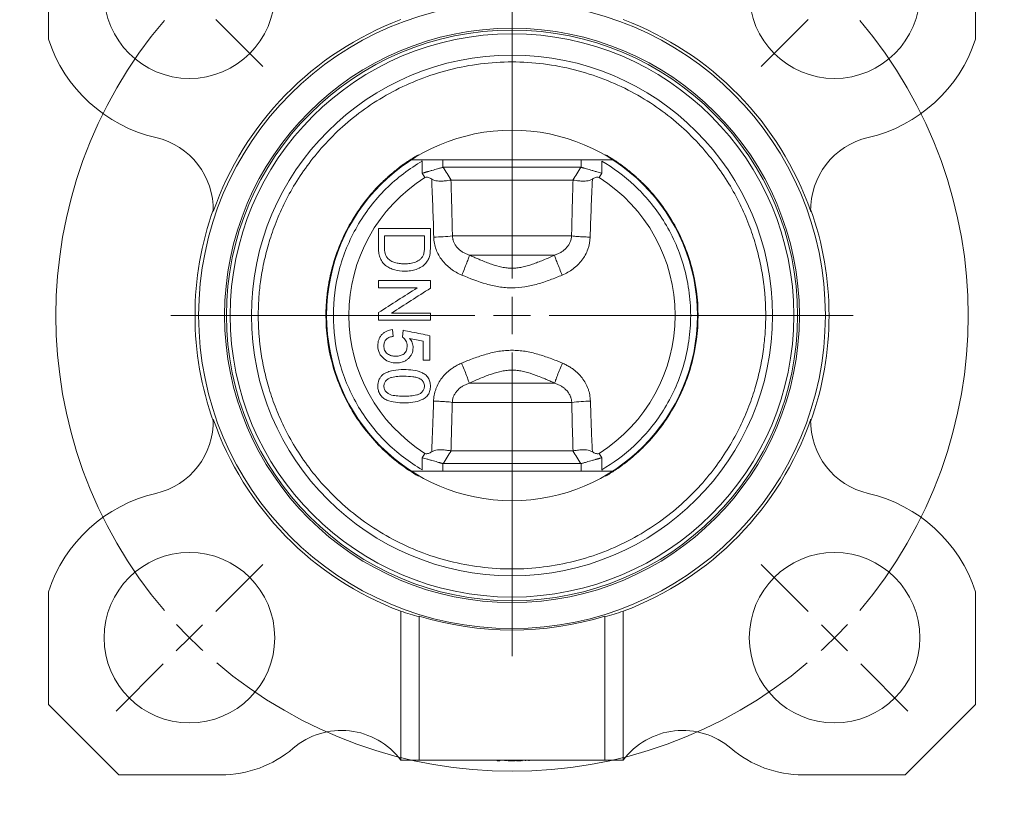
# Model space of a CAD drawing. Header units: millimetres. Extents: x 99 to 905, y -37 to 828.
# Tile 8 of 29: x 199 to 331, y 359 to 466. Entities that reach past the tile are written whole.
import ezdxf

# ---------------------------------------------------------------- set-up
doc = ezdxf.new("R2010")
doc.units = ezdxf.units.MM

# ---------------------------------------------------------------- blocks, each defined once
blk = doc.blocks.new('SW_CENTERMARKSYMBOL_3')
at = {"color": 0, "linetype": 'Continuous', "lineweight": 0}
for p, q in [((-3.54, 3.54), (-9.9, 9.9)), ((90.51, 3.54), (96.87, 9.9)), ((0, 0), (-1.77, 1.77)), ((43.49, -38.49), (43.49, 2.5)), ((86.97, 0), (88.74, 1.77)), ((0, 0), (1.77, -1.77)), ((86.97, 0), (85.21, -1.77)), ((3.54, -3.54), (9.9, -9.9)), ((83.44, -3.54), (77.07, -9.9)), ((43.49, -43.49), (43.49, -40.99)), ((38.49, -43.49), (-2.5, -43.49)), ((43.49, -43.49), (40.99, -43.49)), ((43.49, -43.49), (43.49, -45.99)), ((43.49, -43.49), (45.99, -43.49)), ((48.49, -43.49), (89.47, -43.49)), ((43.49, -48.49), (43.49, -89.47)), ((3.54, -83.44), (9.9, -77.07)), ((83.44, -83.44), (77.07, -77.07)), ((0, -86.97), (1.77, -85.21)), ((86.97, -86.97), (85.21, -85.21)), ((0, -86.97), (-1.77, -88.74)), ((86.97, -86.97), (88.74, -88.74)), ((-3.54, -90.51), (-9.9, -96.87)), ((90.51, -90.51), (96.87, -96.87))]:
    blk.add_line(p, q, dxfattribs=at)
for start, end in [(49.6582, 130.3418), (132.6709, 135), (45, 47.3291), (42.6709, 45), (135, 137.3291), (139.6582, 220.3418), (319.6582, 40.3418), (222.6709, 225), (315, 317.3291), (225, 227.3291), (312.6709, 315), (229.6582, 310.3418)]:
    blk.add_arc((43.49, -43.49), 61.5, start, end, dxfattribs=at)

msp = doc.modelspace()

# ---------------------------------------------------------------- linework, layer by layer
at = {"color": 7, "linetype": 'Continuous', "lineweight": 15}
for p, q in [((202.53, 478.21), (202.53, 462.99)), ((327.53, 478.21), (327.53, 462.99)), ((278.59, 446.71), (251.46, 446.71)), ((252.93, 446.54), (252.93, 444.9)), ((277.13, 444.9), (277.13, 446.54)), ((253.29, 444.32), (252.93, 444.9)), ((274.29, 445.71), (255.77, 445.71)), ((276.76, 444.32), (277.13, 444.9)), ((256.82, 443.98), (256.79, 443.97)), ((273.24, 443.98), (256.82, 443.98)), ((273.26, 443.97), (273.24, 443.98)), ((273.06, 436.44), (257, 436.44)), ((259.29, 433.84), (270.76, 433.84)), ((247.03, 425.05), (247.03, 425.71)), ((254.03, 425.05), (254.03, 425.71)), ((249, 422.89), (248.91, 423.79)), ((250.35, 423.7), (250.26, 422.8)), ((253.04, 419.66), (253.94, 419.66)), ((270.78, 416.57), (259.27, 416.57)), ((256.98, 413.98), (273.08, 413.98)), ((252.93, 406.51), (253.29, 407.1)), ((252.93, 406.51), (252.93, 404.88)), ((256.79, 407.44), (256.82, 407.44)), ((256.82, 407.44), (273.24, 407.44)), ((273.24, 407.44), (273.26, 407.44)), ((277.13, 406.51), (276.76, 407.1)), ((277.13, 404.88), (277.13, 406.51)), ((255.77, 405.71), (274.29, 405.71)), ((251.46, 404.71), (278.59, 404.71)), ((202.53, 388.43), (202.53, 373.21)), ((327.53, 373.21), (327.53, 388.43)), ((250.03, 365.71), (250.03, 385.79)), ((252.53, 365.71), (252.53, 385.12)), ((277.53, 365.71), (277.53, 385.12)), ((280.03, 365.71), (280.03, 385.79)), ((202.53, 373.21), (212.03, 363.71)), ((318.03, 363.71), (327.53, 373.21)), ((250.03, 365.71), (252.53, 365.71)), ((252.53, 365.71), (277.53, 365.71)), ((263.02, 365.61), (263.02, 365.71)), ((263.02, 365.61), (263.11, 365.61)), ((263.11, 365.61), (263.11, 365.71)), ((263.11, 365.61), (263.38, 365.61)), ((263.38, 365.61), (263.38, 365.71)), ((263.38, 365.61), (263.38, 365.71)), ((263.38, 365.61), (263.38, 365.61)), ((264.06, 365.61), (264.06, 365.71)), ((264.18, 365.61), (264.18, 365.71)), ((264.31, 365.61), (264.31, 365.71)), ((264.52, 365.61), (264.52, 365.71)), ((264.52, 365.61), (264.65, 365.61)), ((264.65, 365.61), (264.65, 365.71)), ((264.67, 365.61), (264.67, 365.71)), ((264.67, 365.61), (264.83, 365.61)), ((264.83, 365.61), (264.83, 365.71)), ((264.83, 365.61), (265.44, 365.61)), ((265.44, 365.61), (265.44, 365.71)), ((265.44, 365.61), (265.44, 365.71)), ((265.44, 365.61), (265.44, 365.61)), ((265.5, 365.61), (265.5, 365.71)), ((265.65, 365.61), (265.65, 365.71)), ((265.65, 365.61), (266.23, 365.61)), ((266.23, 365.61), (266.23, 365.71)), ((266.23, 365.61), (266.23, 365.71)), ((266.23, 365.61), (266.23, 365.61)), ((266.35, 365.61), (266.35, 365.71)), ((266.35, 365.61), (266.4, 365.61)), ((266.4, 365.61), (266.4, 365.71)), ((266.85, 365.61), (266.85, 365.71)), ((267.29, 365.61), (267.29, 365.71)), ((267.36, 365.61), (267.36, 365.71)), ((277.53, 365.71), (280.03, 365.71)), ((212.03, 363.71), (225.78, 363.71)), ((304.28, 363.71), (318.03, 363.71))]:
    msp.add_line(p, q, dxfattribs=at)
at = {"color": 8, "linetype": 'Continuous', "lineweight": 15}
for p, q in [((252.83, 446.71), (252.93, 446.54)), ((255.72, 445.7), (255.72, 446.71)), ((274.34, 446.71), (274.34, 445.7)), ((255.72, 404.71), (255.72, 405.71)), ((274.34, 405.71), (274.34, 404.71)), ((277.23, 404.71), (277.13, 404.88))]:
    msp.add_line(p, q, dxfattribs=at)
at = {"color": 7, "linetype": 'Continuous', "lineweight": 15}
for centre, radius in [((221.54, 469.19), 11.5), ((308.52, 469.19), 11.5), ((265.03, 425.71), 42.25), ((265.03, 425.71), 38.75), ((265.03, 425.71), 38.5), ((265.03, 425.71), 25), ((221.54, 382.22), 11.5), ((308.52, 382.22), 11.5)]:
    msp.add_circle(centre, radius, dxfattribs=at)
for centre, radius, start, end in [((265.03, 425.71), 42.64, 110.5969, 160.8059), ((265.03, 425.71), 42.64, 19.1941, 69.4031), ((265.03, 425.71), 38, 0, 180), ((221.54, 469.19), 20, 198.0758, 256.9412), ((308.52, 469.19), 20, 283.0588, 341.9242), ((265.03, 425.71), 35.13, 0, 180), ((214.76, 439.97), 10, 358.5986, 76.9412), ((315.29, 439.97), 10, 103.0588, 181.4014), ((265.03, 425.71), 22, 122.2386, 237.7614), ((265.03, 425.71), 22, 302.2386, 57.7614), ((265.03, 425.71), 42.74, 160.3968, 199.6032), ((265.03, 425.71), 42.74, 340.3968, 19.6032), ((253.9, 464.64), 28.37, 271.1705, 276.2597), ((265.03, 425.71), 38, 180, 360), ((265.03, 425.71), 35.13, 180, 0), ((276.16, 388.35), 25.81, 91.2426, 96.8554), ((214.76, 411.44), 10, 283.0588, 1.4014), ((265.03, 425.71), 42.64, 199.1941, 249.4031), ((265.03, 425.71), 42.64, 290.5969, 340.8059), ((315.29, 411.44), 10, 178.5986, 256.9412), ((221.54, 382.22), 20, 103.0588, 161.9242), ((308.52, 382.22), 20, 18.0758, 76.9412), ((265.03, 425.71), 42.46, 252.8807, 287.1193), ((242.03, 359.71), 10, 36.8699, 130.5358), ((288.03, 359.71), 10, 49.4642, 143.1301), ((225.78, 378.71), 15, 270, 310.5358), ((304.28, 378.71), 15, 229.4642, 270)]:
    msp.add_arc(centre, radius, start, end, dxfattribs=at)
for centre, start_param, end_param in [((263.34, 425.71), 4.390826, 4.452811), ((266.72, 425.71), 4.971967, 5.033952)]:
    msp.add_ellipse(centre, major_axis=(42.1, 0), ratio=0.999191, start_param=start_param, end_param=end_param, dxfattribs=at)
for points, knots in [([(299.24, 425.71), (299.24, 425.9), (299.23, 426.28), (299.22, 426.85), (299.2, 427.42), (299.16, 427.98), (299.12, 428.55), (299.07, 429.12), (299.01, 429.68), (298.85, 430.91), (298.53, 432.79), (297.99, 434.92), (297.46, 436.63), (296.8, 438.46), (295.79, 440.77), (294.28, 443.55), (292.41, 446.31), (290.16, 449.01), (287.53, 451.57), (284.51, 453.92), (281.13, 455.98), (277.42, 457.68), (273.45, 458.95), (269.29, 459.74), (265.03, 460.01), (260.77, 459.74), (256.61, 458.95), (252.63, 457.68), (248.93, 455.98), (245.55, 453.92), (242.53, 451.57), (239.9, 449.01), (237.65, 446.31), (235.78, 443.55), (234.26, 440.77), (233.26, 438.46), (232.6, 436.63), (232.06, 434.92), (231.53, 432.79), (231.17, 430.73), (230.98, 429.12), (230.89, 427.98), (230.83, 426.85), (230.82, 426.09), (230.82, 425.71)], [0, 0, 0, 0, 0.005304, 0.010604, 0.015901, 0.021197, 0.026493, 0.03179, 0.037091, 0.042396, 0.066376, 0.090361, 0.103482, 0.116608, 0.144424, 0.173844, 0.204875, 0.237493, 0.27164, 0.307214, 0.344074, 0.382029, 0.420851, 0.460273, 0.500001, 0.539729, 0.57915, 0.617972, 0.655928, 0.692787, 0.728362, 0.762508, 0.795126, 0.826157, 0.855578, 0.883393, 0.896514, 0.90964, 0.93362, 0.957605, 0.968209, 0.978801, 0.989395, 1, 1, 1, 1]), ([(239.94, 425.71), (239.94, 425.88), (239.94, 426.22), (239.96, 426.74), (239.99, 427.25), (240.02, 427.76), (240.07, 428.27), (240.13, 428.77), (240.19, 429.27), (240.27, 429.76), (240.35, 430.26), (240.45, 430.74), (240.55, 431.23), (240.67, 431.71), (241.03, 433.13), (241.79, 435.35), (243.28, 438.36), (245.09, 441.05), (246.91, 443.12), (248.45, 444.56), (249.52, 445.44), (250.4, 446.1), (251.1, 446.58), (251.77, 447.01), (252.21, 447.27), (252.42, 447.4)], [0, 0, 0, 0, 0.0197413, 0.0393987, 0.0589722, 0.0784618, 0.0978675, 0.1171893, 0.1364272, 0.1555812, 0.1746513, 0.1936376, 0.2125401, 0.2313587, 0.2500934, 0.3801077, 0.5000126, 0.6331228, 0.7499303, 0.8151846, 0.8749568, 0.908766, 0.9408762, 0.9712876, 1, 1, 1, 1]), ([(277.63, 447.4), (277.77, 447.32), (278.06, 447.14), (278.5, 446.87), (278.95, 446.58), (279.41, 446.27), (279.88, 445.93), (280.61, 445.38), (281.61, 444.56), (283.15, 443.12), (284.97, 441.05), (286.78, 438.36), (288.26, 435.35), (289.68, 431.22), (290.4, 425.71), (289.68, 420.2), (288.26, 416.06), (286.78, 413.06), (284.97, 410.37), (283.15, 408.3), (281.61, 406.85), (280.53, 405.97), (279.65, 405.32), (278.96, 404.84), (278.29, 404.41), (277.85, 404.14), (277.63, 404.02)], [0, 0, 0, 0, 0.009483, 0.019344, 0.029583, 0.0402, 0.051195, 0.062567, 0.092474, 0.125124, 0.183569, 0.250171, 0.310166, 0.375219, 0.500001, 0.624783, 0.689835, 0.74983, 0.816432, 0.874877, 0.907527, 0.937434, 0.954351, 0.970417, 0.985634, 1, 1, 1, 1]), ([(240.94, 425.71), (240.94, 427.71), (241.19, 429.78), (242.26, 433.86), (243.08, 435.86), (245.22, 439.58), (246.54, 441.3), (249.53, 444.27), (251.2, 445.53), (252.93, 446.54)], [0, 0, 0, 0, 0.25, 0.25, 0.5, 0.5, 0.75, 0.75, 1, 1, 1, 1]), ([(277.13, 446.54), (278.63, 445.66), (280.13, 444.57), (282.97, 441.9), (284.3, 440.32), (286, 437.61), (286.52, 436.65), (287.43, 434.64), (287.82, 433.58), (288.46, 431.41), (288.7, 430.29), (289.03, 428.02), (289.12, 426.86), (289.12, 424.55), (289.03, 423.4), (288.7, 421.12), (288.46, 420), (287.82, 417.83), (287.43, 416.78), (286.52, 414.77), (286, 413.81), (284.3, 411.1), (282.97, 409.51), (280.13, 406.84), (278.63, 405.75), (277.13, 404.88)], [0, 0, 0, 0, 0.125, 0.125, 0.25, 0.25, 0.3125, 0.3125, 0.375, 0.375, 0.4375, 0.4375, 0.5, 0.5, 0.5625, 0.5625, 0.625, 0.625, 0.6875, 0.6875, 0.75, 0.75, 0.875, 0.875, 1, 1, 1, 1]), ([(252.93, 444.9), (252.98, 444.92), (253.09, 444.95), (253.24, 444.99), (253.38, 445.03), (253.5, 445.07), (253.61, 445.1), (253.71, 445.13), (253.92, 445.19), (254.23, 445.28), (254.62, 445.39), (254.97, 445.49), (255.24, 445.57), (255.45, 445.62), (255.6, 445.67), (255.68, 445.69), (255.72, 445.7)], [0, 0, 0, 0, 0.046389, 0.089269, 0.128641, 0.164505, 0.196859, 0.225705, 0.251043, 0.382734, 0.500765, 0.62939, 0.750433, 0.835565, 0.918738, 1, 1, 1, 1]), ([(273.24, 443.98), (273.41, 444.26), (273.76, 444.83), (274.11, 445.41), (274.29, 445.71)], [0, 0, 0, 0, 0.488508, 1, 1, 1, 1]), ([(274.34, 445.7), (274.36, 445.7), (274.39, 445.69), (274.46, 445.67), (274.53, 445.65), (274.61, 445.62), (274.7, 445.6), (274.85, 445.56), (275.09, 445.49), (275.44, 445.39), (275.83, 445.28), (276.18, 445.18), (276.5, 445.08), (276.79, 445), (277.01, 444.94), (277.13, 444.9)], [0, 0, 0, 0, 0.040406, 0.081284, 0.122642, 0.164485, 0.206819, 0.24965, 0.370684, 0.499319, 0.61734, 0.749042, 0.813602, 0.897258, 1, 1, 1, 1]), ([(254.2, 444.11), (254.06, 444.19), (253.92, 444.27), (253.69, 444.35), (253.61, 444.37), (253.45, 444.38), (253.36, 444.36), (253.29, 444.32)], [0, 0, 0, 0, 0.5, 0.5, 0.75, 0.75, 1, 1, 1, 1]), ([(254.2, 444.11), (254.32, 444.03), (254.45, 443.97), (254.71, 443.89), (254.85, 443.87), (255.24, 443.82), (255.5, 443.83), (255.85, 443.86), (255.96, 443.87), (256.17, 443.89), (256.26, 443.9), (256.53, 443.94), (256.68, 443.96), (256.79, 443.97)], [0, 0, 0, 0, 0.125, 0.125, 0.25, 0.25, 0.5, 0.5, 0.625, 0.625, 0.75, 0.75, 1, 1, 1, 1]), ([(256.79, 443.97), (256.81, 443.47), (256.84, 442.46), (256.89, 440.94), (256.93, 439.44), (256.96, 437.94), (256.99, 436.94), (257, 436.44)], [0, 0, 0, 0, 0.2020119, 0.4030102, 0.6030026, 0.8019965, 1, 1, 1, 1]), ([(273.06, 436.44), (273.07, 436.94), (273.09, 437.94), (273.13, 439.44), (273.17, 440.94), (273.21, 442.46), (273.25, 443.47), (273.26, 443.97)], [0, 0, 0, 0, 0.198003, 0.396997, 0.59699, 0.797988, 1, 1, 1, 1]), ([(273.26, 443.97), (273.38, 443.96), (273.52, 443.94), (273.79, 443.9), (273.89, 443.89), (274.1, 443.87), (274.21, 443.86), (274.56, 443.83), (274.81, 443.82), (275.21, 443.87), (275.35, 443.89), (275.61, 443.97), (275.74, 444.03), (275.86, 444.11)], [0, 0, 0, 0, 0.25, 0.25, 0.375, 0.375, 0.5, 0.5, 0.75, 0.75, 0.875, 0.875, 1, 1, 1, 1]), ([(276.76, 444.32), (276.69, 444.36), (276.61, 444.38), (276.45, 444.37), (276.37, 444.35), (276.14, 444.27), (275.99, 444.19), (275.86, 444.11)], [0, 0, 0, 0, 0.25, 0.25, 0.5, 0.5, 1, 1, 1, 1]), ([(254.03, 437.43), (254.03, 437.03), (254.03, 436.23), (254.03, 435.44), (254.03, 435.04)], [0, 0, 0, 0, 0.5, 1, 1, 1, 1]), ([(253.22, 436.44), (252.77, 436.44), (251.87, 436.44), (250.53, 436.44), (249.18, 436.44), (248.28, 436.44), (247.84, 436.44)], [0, 0, 0, 0, 0.250007, 0.500001, 0.749995, 1, 1, 1, 1]), ([(247.84, 436.44), (247.84, 436.2), (247.84, 435.72), (247.84, 435.24), (247.84, 435)], [0, 0, 0, 0, 0.5, 1, 1, 1, 1]), ([(253.22, 435.02), (253.22, 435.26), (253.22, 435.73), (253.22, 436.21), (253.22, 436.44)], [0, 0, 0, 0, 0.500001, 1, 1, 1, 1]), ([(254.48, 436.28), (254.49, 436), (254.52, 435.71), (254.63, 435.16), (254.7, 434.89), (254.89, 434.37), (255.01, 434.11), (255.28, 433.62), (255.43, 433.38), (255.77, 432.94), (255.96, 432.73), (256.36, 432.34), (256.58, 432.15), (257.25, 431.65), (257.73, 431.38), (258.25, 431.16)], [0, 0, 0, 0, 0.125, 0.125, 0.25, 0.25, 0.375, 0.375, 0.5, 0.5, 0.625, 0.625, 0.75, 0.75, 1, 1, 1, 1]), ([(257, 436.44), (257, 436.39), (257.01, 436.28), (257.03, 436.13), (257.06, 435.98), (257.1, 435.82), (257.16, 435.67), (257.26, 435.43), (257.44, 435.12), (257.73, 434.76), (258.08, 434.45), (258.46, 434.2), (258.87, 433.99), (259.15, 433.89), (259.29, 433.84)], [0, 0, 0, 0, 0.041331, 0.082893, 0.124691, 0.166734, 0.209029, 0.251583, 0.375085, 0.501525, 0.624775, 0.7513, 0.874053, 1, 1, 1, 1]), ([(270.76, 433.84), (270.83, 433.87), (270.98, 433.92), (271.19, 434), (271.4, 434.1), (271.67, 434.25), (271.98, 434.46), (272.33, 434.77), (272.62, 435.12), (272.82, 435.46), (272.93, 435.75), (273, 435.98), (273.04, 436.21), (273.05, 436.36), (273.06, 436.44)], [0, 0, 0, 0, 0.064016, 0.127131, 0.189436, 0.251019, 0.377488, 0.500686, 0.626936, 0.750263, 0.813522, 0.876215, 0.938366, 1, 1, 1, 1]), ([(271.8, 431.16), (272.06, 431.27), (272.31, 431.39), (272.8, 431.67), (273.04, 431.82), (273.49, 432.16), (273.7, 432.34), (274.1, 432.73), (274.29, 432.94), (274.63, 433.39), (274.78, 433.62), (275.05, 434.11), (275.16, 434.37), (275.45, 435.16), (275.56, 435.71), (275.57, 436.28)], [0, 0, 0, 0, 0.125, 0.125, 0.25, 0.25, 0.375, 0.375, 0.5, 0.5, 0.625, 0.625, 0.75, 0.75, 1, 1, 1, 1]), ([(275.57, 436.28), (275.32, 436.28), (275.07, 436.29), (274.56, 436.32), (274.32, 436.33), (273.87, 436.36), (273.67, 436.38), (273.32, 436.41), (273.17, 436.42), (273.06, 436.44)], [0, 0, 0, 0, 0.25, 0.25, 0.5, 0.5, 0.75, 0.75, 1, 1, 1, 1]), ([(247.03, 434.92), (247.03, 434.69), (247.04, 434.46), (247.1, 434.01), (247.15, 433.78), (247.29, 433.35), (247.39, 433.15), (247.65, 432.77), (247.81, 432.6), (248.17, 432.31), (248.36, 432.19), (248.77, 432), (248.99, 431.92), (249.65, 431.73), (250.11, 431.69), (250.57, 431.69)], [0, 0, 0, 0, 0.125, 0.125, 0.25, 0.25, 0.375, 0.375, 0.5, 0.5, 0.625, 0.625, 0.75, 0.75, 1, 1, 1, 1]), ([(248.33, 433.35), (248.23, 433.45), (248.14, 433.57), (248, 433.84), (247.95, 433.98), (247.88, 434.26), (247.86, 434.41), (247.84, 434.71), (247.84, 434.85), (247.84, 435)], [0, 0, 0, 0, 0.25, 0.25, 0.5, 0.5, 0.75, 0.75, 1, 1, 1, 1]), ([(253.22, 435.02), (253.22, 434.83), (253.22, 434.63), (253.19, 434.34), (253.17, 434.25), (253.14, 434.05), (253.11, 433.96), (253.08, 433.87)], [0, 0, 0, 0, 0.5, 0.5, 0.75, 0.75, 1, 1, 1, 1]), ([(250.58, 432.67), (250.38, 432.68), (250.18, 432.69), (249.78, 432.72), (249.58, 432.76), (249.19, 432.85), (249.01, 432.92), (248.65, 433.1), (248.48, 433.21), (248.33, 433.35)], [0, 0, 0, 0, 0.25, 0.25, 0.5, 0.5, 0.75, 0.75, 1, 1, 1, 1]), ([(250.57, 431.69), (250.83, 431.69), (251.09, 431.71), (251.62, 431.78), (251.88, 431.84), (252.37, 432.01), (252.62, 432.12), (253.05, 432.41), (253.25, 432.58), (253.43, 432.78)], [0, 0, 0, 0, 0.25, 0.25, 0.5, 0.5, 0.75, 0.75, 1, 1, 1, 1]), ([(253.08, 433.87), (253.03, 433.75), (252.96, 433.65), (252.82, 433.45), (252.73, 433.36), (252.46, 433.12), (252.25, 432.99), (251.79, 432.81), (251.55, 432.75), (251.07, 432.69), (250.83, 432.68), (250.58, 432.67)], [0, 0, 0, 0, 0.125, 0.125, 0.25, 0.25, 0.5, 0.5, 0.75, 0.75, 1, 1, 1, 1]), ([(253.43, 432.78), (253.55, 432.93), (253.66, 433.09), (253.78, 433.35), (253.82, 433.43), (253.88, 433.62), (253.9, 433.71), (253.93, 433.8)], [0, 0, 0, 0, 0.5, 0.5, 0.75, 0.75, 1, 1, 1, 1]), ([(258.25, 431.16), (258.37, 431.43), (258.49, 431.71), (258.72, 432.27), (258.82, 432.55), (259.02, 433.04), (259.1, 433.26), (259.22, 433.62), (259.27, 433.75), (259.29, 433.84)], [0, 0, 0, 0, 0.25, 0.25, 0.5, 0.5, 0.75, 0.75, 1, 1, 1, 1]), ([(259.29, 433.84), (259.47, 433.76), (259.81, 433.61), (260.32, 433.39), (260.9, 433.14), (261.54, 432.88), (262.49, 432.54), (263.42, 432.27), (264.35, 432.11), (264.81, 432.09), (265.25, 432.09), (265.7, 432.11), (266.63, 432.26), (267.56, 432.54), (268.51, 432.88), (269.24, 433.17), (270, 433.5), (270.5, 433.72), (270.76, 433.84)], [0, 0, 0, 0, 0.047928, 0.093402, 0.136466, 0.20418, 0.266276, 0.38729, 0.444614, 0.500001, 0.500079, 0.555275, 0.61203, 0.733512, 0.795751, 0.863642, 0.929087, 1, 1, 1, 1]), ([(271.8, 431.16), (271.69, 431.43), (271.57, 431.71), (271.34, 432.27), (271.23, 432.55), (271.04, 433.04), (270.96, 433.26), (270.83, 433.62), (270.79, 433.75), (270.76, 433.84)], [0, 0, 0, 0, 0.25, 0.25, 0.5, 0.5, 0.75, 0.75, 1, 1, 1, 1]), ([(247.03, 429.44), (247.03, 429.61), (247.03, 429.94), (247.03, 430.27), (247.03, 430.43)], [0, 0, 0, 0, 0.5, 1, 1, 1, 1]), ([(254.03, 430.43), (254.03, 430.26), (254.03, 429.91), (254.03, 429.56), (254.03, 429.39)], [0, 0, 0, 0, 0.5, 1, 1, 1, 1]), ([(258.25, 431.16), (259.34, 430.7), (260.43, 430.28), (262.12, 429.8), (262.69, 429.67), (263.56, 429.53), (263.86, 429.49), (264.45, 429.45), (264.74, 429.43), (265.61, 429.43), (266.19, 429.48), (267.35, 429.67), (267.93, 429.8), (269.06, 430.12), (269.62, 430.31), (270.72, 430.71), (271.26, 430.93), (271.8, 431.16)], [0, 0, 0, 0, 0.25, 0.25, 0.375, 0.375, 0.4375, 0.4375, 0.5, 0.5, 0.625, 0.625, 0.75, 0.75, 0.875, 0.875, 1, 1, 1, 1]), ([(252.25, 429.44), (251.82, 429.44), (250.94, 429.44), (249.64, 429.44), (248.33, 429.44), (247.46, 429.44), (247.03, 429.44)], [0, 0, 0, 0, 0.2500057, 0.5, 0.7499943, 1, 1, 1, 1]), ([(229.9, 425.71), (229.85, 425.71), (229.79, 425.71), (229.6, 425.71), (229.48, 425.71), (229.19, 425.71), (229.01, 425.71), (228.63, 425.71), (228.42, 425.71), (228.02, 425.71), (227.83, 425.71), (227.51, 425.71), (227.38, 425.71), (227.19, 425.71), (227.12, 425.71), (227.04, 425.71), (227.03, 425.71), (227.03, 425.71)], [0, 0, 0, 0, 0.125, 0.125, 0.25, 0.25, 0.375, 0.375, 0.5, 0.5, 0.625, 0.625, 0.75, 0.75, 0.875, 0.875, 1, 1, 1, 1]), ([(229.9, 425.71), (229.98, 425.71), (230.11, 425.71), (230.44, 425.71), (230.64, 425.71), (230.82, 425.71)], [0, 0, 0, 0, 0.5, 0.5, 1, 1, 1, 1]), ([(230.82, 425.71), (230.82, 425.52), (230.82, 425.14), (230.84, 424.57), (230.86, 424), (230.89, 423.43), (230.94, 422.86), (230.99, 422.3), (231.05, 421.73), (231.2, 420.5), (231.53, 418.62), (232.06, 416.5), (232.6, 414.78), (233.26, 412.96), (234.26, 410.65), (235.78, 407.87), (237.65, 405.1), (239.9, 402.41), (242.53, 399.85), (245.55, 397.5), (248.93, 395.44), (252.63, 393.73), (256.61, 392.46), (260.77, 391.68), (265.03, 391.41), (269.29, 391.68), (273.45, 392.46), (277.42, 393.73), (281.13, 395.44), (284.51, 397.5), (287.53, 399.85), (290.16, 402.41), (292.41, 405.1), (294.28, 407.87), (295.79, 410.65), (296.8, 412.96), (297.46, 414.78), (297.99, 416.5), (298.53, 418.62), (298.88, 420.69), (299.07, 422.3), (299.17, 423.43), (299.23, 424.57), (299.23, 425.33), (299.24, 425.71)], [0, 0, 0, 0, 0.005304, 0.010604, 0.015901, 0.021197, 0.026493, 0.03179, 0.037091, 0.042396, 0.066376, 0.090361, 0.103482, 0.116608, 0.144424, 0.173844, 0.204875, 0.237493, 0.27164, 0.307214, 0.344074, 0.382029, 0.420851, 0.460273, 0.500001, 0.539729, 0.57915, 0.617972, 0.655928, 0.692787, 0.728362, 0.762508, 0.795126, 0.826157, 0.855578, 0.883393, 0.896514, 0.90964, 0.93362, 0.957605, 0.968209, 0.978801, 0.989395, 1, 1, 1, 1]), ([(239.94, 425.71), (239.94, 423.62), (240.2, 421.46), (241.32, 417.22), (242.17, 415.13), (244.4, 411.26), (245.78, 409.47), (248.89, 406.38), (250.62, 405.06), (252.42, 404.02)], [0, 0, 0, 0, 0.25, 0.25, 0.5, 0.5, 0.75, 0.75, 1, 1, 1, 1]), ([(239.94, 425.71), (239.94, 425.71), (239.97, 425.71), (240.07, 425.71), (240.15, 425.71), (240.34, 425.71), (240.46, 425.71), (240.7, 425.71), (240.82, 425.71), (240.94, 425.71)], [0, 0, 0, 0, 0.25, 0.25, 0.5, 0.5, 0.75, 0.75, 1, 1, 1, 1]), ([(252.93, 404.88), (251.2, 405.89), (249.53, 407.15), (246.54, 410.12), (245.22, 411.83), (243.08, 415.55), (242.26, 417.56), (241.19, 421.63), (240.94, 423.71), (240.94, 425.71)], [0, 0, 0, 0, 0.25, 0.25, 0.5, 0.5, 0.75, 0.75, 1, 1, 1, 1]), ([(248.8, 426.03), (249.24, 426.03), (250.11, 426.03), (251.42, 426.03), (252.72, 426.03), (253.59, 426.03), (254.03, 426.03)], [0, 0, 0, 0, 0.250006, 0.5, 0.749994, 1, 1, 1, 1]), ([(300.15, 425.71), (300.08, 425.71), (299.95, 425.71), (299.62, 425.71), (299.42, 425.71), (299.24, 425.71)], [0, 0, 0, 0, 0.5, 0.5, 1, 1, 1, 1]), ([(300.15, 425.71), (300.2, 425.71), (300.27, 425.71), (300.46, 425.71), (300.58, 425.71), (300.87, 425.71), (301.05, 425.71), (301.43, 425.71), (301.64, 425.71), (302.03, 425.71), (302.22, 425.71), (302.54, 425.71), (302.67, 425.71), (302.87, 425.71), (302.93, 425.71), (303.01, 425.71), (303.03, 425.71), (303.03, 425.71)], [0, 0, 0, 0, 0.125, 0.125, 0.25, 0.25, 0.375, 0.375, 0.5, 0.5, 0.625, 0.625, 0.75, 0.75, 0.875, 0.875, 1, 1, 1, 1]), ([(248.91, 423.79), (248.64, 423.76), (248.38, 423.7), (248.01, 423.53), (247.89, 423.46), (247.67, 423.31), (247.57, 423.22), (247.38, 423.02), (247.3, 422.91), (247.16, 422.67), (247.11, 422.55), (246.97, 422.16), (246.94, 421.89), (246.94, 421.62)], [0, 0, 0, 0, 0.25, 0.25, 0.375, 0.375, 0.5, 0.5, 0.625, 0.625, 0.75, 0.75, 1, 1, 1, 1]), ([(250.35, 423.7), (250.75, 423.62), (251.54, 423.46), (252.74, 423.22), (253.54, 423.06), (253.94, 422.98)], [0, 0, 0, 0, 0.333336, 0.666664, 1, 1, 1, 1]), ([(247.75, 421.61), (247.75, 421.78), (247.78, 421.94), (247.86, 422.17), (247.9, 422.25), (247.99, 422.39), (248.04, 422.45), (248.22, 422.62), (248.37, 422.71), (248.68, 422.83), (248.84, 422.86), (249, 422.89)], [0, 0, 0, 0, 0.25, 0.25, 0.375, 0.375, 0.5, 0.5, 0.75, 0.75, 1, 1, 1, 1]), ([(250.26, 422.8), (250.36, 422.74), (250.45, 422.66), (250.61, 422.49), (250.68, 422.39), (250.79, 422.19), (250.83, 422.07), (250.87, 421.84), (250.88, 421.72), (250.89, 421.61)], [0, 0, 0, 0, 0.25, 0.25, 0.5, 0.5, 0.75, 0.75, 1, 1, 1, 1]), ([(253.04, 422.25), (252.74, 422.31), (252.13, 422.43), (251.53, 422.55), (251.23, 422.61)], [0, 0, 0, 0, 0.5, 1, 1, 1, 1]), ([(251.69, 421.36), (251.69, 421.59), (251.65, 421.81), (251.49, 422.23), (251.36, 422.42), (251.23, 422.61)], [0, 0, 0, 0, 0.5, 0.5, 1, 1, 1, 1]), ([(253.04, 419.66), (253.04, 420.09), (253.04, 420.96), (253.04, 421.82), (253.04, 422.25)], [0, 0, 0, 0, 0.5, 1, 1, 1, 1]), ([(253.94, 422.98), (253.94, 422.43), (253.94, 421.32), (253.94, 420.22), (253.94, 419.66)], [0, 0, 0, 0, 0.5000001, 1, 1, 1, 1]), ([(246.94, 421.62), (246.95, 421.27), (247, 420.93), (247.22, 420.47), (247.31, 420.33), (247.53, 420.07), (247.66, 419.95), (247.79, 419.84)], [0, 0, 0, 0, 0.5, 0.5, 0.75, 0.75, 1, 1, 1, 1]), ([(249.38, 420.2), (249.17, 420.2), (248.97, 420.23), (248.59, 420.33), (248.4, 420.42), (248.08, 420.66), (247.94, 420.83), (247.78, 421.2), (247.75, 421.4), (247.75, 421.61)], [0, 0, 0, 0, 0.25, 0.25, 0.5, 0.5, 0.75, 0.75, 1, 1, 1, 1]), ([(250.89, 421.61), (250.88, 421.41), (250.86, 421.21), (250.77, 420.93), (250.72, 420.85), (250.61, 420.68), (250.55, 420.61), (250.4, 420.48), (250.31, 420.43), (250.14, 420.34), (250.05, 420.31), (249.77, 420.23), (249.57, 420.2), (249.38, 420.2)], [0, 0, 0, 0, 0.25, 0.25, 0.375, 0.375, 0.5, 0.5, 0.625, 0.625, 0.75, 0.75, 1, 1, 1, 1]), ([(249.43, 419.3), (249.71, 419.31), (249.99, 419.34), (250.4, 419.47), (250.53, 419.53), (250.78, 419.67), (250.9, 419.75), (251.11, 419.94), (251.21, 420.05), (251.38, 420.27), (251.46, 420.39), (251.64, 420.78), (251.69, 421.07), (251.69, 421.36)], [0, 0, 0, 0, 0.25, 0.25, 0.375, 0.375, 0.5, 0.5, 0.625, 0.625, 0.75, 0.75, 1, 1, 1, 1]), ([(258.23, 419.27), (258.37, 419.33), (258.64, 419.44), (259.18, 419.67), (259.87, 419.93), (260.7, 420.22), (261.54, 420.48), (262.4, 420.71), (263.26, 420.88), (264, 420.97), (264.59, 421), (265.03, 421.01), (265.47, 421), (266.06, 420.97), (266.79, 420.88), (267.66, 420.71), (268.52, 420.48), (269.36, 420.22), (270.19, 419.93), (270.87, 419.67), (271.42, 419.44), (271.69, 419.33), (271.83, 419.27)], [0, 0, 0, 0, 0.0321195, 0.0626254, 0.12514, 0.1875296, 0.2498448, 0.3121974, 0.3747979, 0.4376356, 0.4688921, 0.5000789, 0.5312495, 0.5624574, 0.6251671, 0.687909, 0.7503294, 0.8126541, 0.8750067, 0.937447, 0.9679186, 1, 1, 1, 1]), ([(247.79, 419.84), (248.02, 419.66), (248.29, 419.52), (248.84, 419.34), (249.14, 419.31), (249.43, 419.3)], [0, 0, 0, 0, 0.5, 0.5, 1, 1, 1, 1]), ([(250.48, 418.41), (249.98, 418.4), (249.48, 418.37), (248.74, 418.23), (248.5, 418.16), (248.04, 417.98), (247.82, 417.87), (247.61, 417.73)], [0, 0, 0, 0, 0.5, 0.5, 0.75, 0.75, 1, 1, 1, 1]), ([(254.03, 416.16), (254.03, 416.36), (254, 416.56), (253.91, 416.94), (253.83, 417.13), (253.62, 417.46), (253.48, 417.61), (253.16, 417.85), (252.99, 417.95), (252.45, 418.19), (252.05, 418.29), (251.27, 418.39), (250.88, 418.4), (250.48, 418.41)], [0, 0, 0, 0, 0.125, 0.125, 0.25, 0.25, 0.375, 0.375, 0.5, 0.5, 0.75, 0.75, 1, 1, 1, 1]), ([(254.45, 414.15), (254.46, 414.22), (254.46, 414.36), (254.48, 414.57), (254.51, 414.78), (254.56, 415.06), (254.64, 415.4), (254.81, 415.93), (255.1, 416.57), (255.56, 417.27), (256.02, 417.8), (256.44, 418.18), (256.81, 418.48), (257.24, 418.77), (257.73, 419.05), (258.06, 419.2), (258.23, 419.27)], [0, 0, 0, 0, 0.031452, 0.062733, 0.093881, 0.124935, 0.187627, 0.249575, 0.374697, 0.499202, 0.624478, 0.687598, 0.749069, 0.835885, 0.919347, 1, 1, 1, 1]), ([(259.27, 416.57), (259.25, 416.67), (259.2, 416.8), (259.08, 417.16), (259, 417.38), (258.8, 417.87), (258.69, 418.15), (258.46, 418.71), (258.34, 419), (258.23, 419.27)], [0, 0, 0, 0, 0.25, 0.25, 0.5, 0.5, 0.75, 0.75, 1, 1, 1, 1]), ([(270.78, 416.57), (270.61, 416.65), (270.27, 416.81), (269.76, 417.03), (269.19, 417.27), (268.54, 417.53), (267.59, 417.88), (266.66, 418.16), (265.72, 418.31), (265.04, 418.35), (264.36, 418.31), (263.42, 418.16), (262.49, 417.89), (261.54, 417.54), (260.8, 417.25), (260.04, 416.92), (259.54, 416.69), (259.27, 416.57)], [0, 0, 0, 0, 0.047602, 0.092774, 0.135559, 0.203056, 0.264946, 0.386166, 0.443463, 0.498962, 0.554483, 0.611812, 0.73299, 0.795219, 0.863135, 0.928801, 1, 1, 1, 1]), ([(270.78, 416.57), (270.81, 416.67), (270.85, 416.8), (270.98, 417.16), (271.06, 417.38), (271.25, 417.87), (271.36, 418.15), (271.59, 418.71), (271.71, 419), (271.83, 419.27)], [0, 0, 0, 0, 0.25, 0.25, 0.5, 0.5, 0.75, 0.75, 1, 1, 1, 1]), ([(271.83, 419.27), (271.91, 419.24), (272.08, 419.16), (272.32, 419.04), (272.56, 418.91), (272.81, 418.77), (273.05, 418.61), (273.32, 418.42), (273.61, 418.19), (274.03, 417.81), (274.49, 417.28), (274.95, 416.58), (275.25, 415.94), (275.42, 415.4), (275.51, 415), (275.58, 414.58), (275.59, 414.3), (275.6, 414.15)], [0, 0, 0, 0, 0.039733, 0.080101, 0.121162, 0.162977, 0.205616, 0.249159, 0.310947, 0.374402, 0.499346, 0.624191, 0.749509, 0.811382, 0.874, 0.93673, 1, 1, 1, 1]), ([(247.61, 417.73), (247.5, 417.63), (247.4, 417.52), (247.23, 417.29), (247.15, 417.16), (246.98, 416.75), (246.95, 416.46), (246.94, 416.16)], [0, 0, 0, 0, 0.25, 0.25, 0.5, 0.5, 1, 1, 1, 1]), ([(247.75, 416.16), (247.75, 416.31), (247.78, 416.44), (247.89, 416.71), (247.96, 416.83), (248.16, 417.04), (248.28, 417.13), (248.53, 417.26), (248.66, 417.31), (249.07, 417.42), (249.35, 417.46), (249.92, 417.5), (250.2, 417.51), (250.48, 417.51)], [0, 0, 0, 0, 0.125, 0.125, 0.25, 0.25, 0.375, 0.375, 0.5, 0.5, 0.75, 0.75, 1, 1, 1, 1]), ([(250.48, 417.51), (250.87, 417.5), (251.26, 417.49), (251.83, 417.42), (252.02, 417.38), (252.39, 417.28), (252.57, 417.2), (252.74, 417.1)], [0, 0, 0, 0, 0.5, 0.5, 0.75, 0.75, 1, 1, 1, 1]), ([(252.74, 417.1), (252.81, 417.05), (252.88, 416.99), (253, 416.85), (253.05, 416.78), (253.14, 416.62), (253.17, 416.53), (253.21, 416.36), (253.22, 416.26), (253.22, 416.17)], [0, 0, 0, 0, 0.25, 0.25, 0.5, 0.5, 0.75, 0.75, 1, 1, 1, 1]), ([(246.94, 416.16), (246.94, 415.96), (246.96, 415.77), (247.06, 415.39), (247.13, 415.2), (247.35, 414.86), (247.49, 414.72), (247.8, 414.47), (247.98, 414.37), (248.52, 414.13), (248.91, 414.04), (249.69, 413.93), (250.08, 413.92), (250.48, 413.92)], [0, 0, 0, 0, 0.125, 0.125, 0.25, 0.25, 0.375, 0.375, 0.5, 0.5, 0.75, 0.75, 1, 1, 1, 1]), ([(250.48, 414.82), (250.2, 414.82), (249.92, 414.82), (249.35, 414.86), (249.07, 414.9), (248.66, 415.01), (248.53, 415.06), (248.28, 415.2), (248.16, 415.28), (247.97, 415.49), (247.89, 415.61), (247.78, 415.88), (247.75, 416.02), (247.75, 416.16)], [0, 0, 0, 0, 0.25, 0.25, 0.5, 0.5, 0.625, 0.625, 0.75, 0.75, 0.875, 0.875, 1, 1, 1, 1]), ([(253.22, 416.17), (253.22, 416.1), (253.21, 416.03), (253.19, 415.89), (253.17, 415.82), (253.09, 415.62), (253.01, 415.5), (252.82, 415.29), (252.71, 415.2), (252.45, 415.06), (252.32, 415.02), (251.91, 414.91), (251.62, 414.87), (251.05, 414.82), (250.77, 414.82), (250.48, 414.82)], [0, 0, 0, 0, 0.0625, 0.0625, 0.125, 0.125, 0.25, 0.25, 0.375, 0.375, 0.5, 0.5, 0.75, 0.75, 1, 1, 1, 1]), ([(250.48, 413.92), (250.88, 413.92), (251.28, 413.93), (252.06, 414.04), (252.44, 414.14), (252.98, 414.38), (253.16, 414.47), (253.47, 414.71), (253.62, 414.86), (253.83, 415.19), (253.9, 415.38), (254, 415.76), (254.02, 415.96), (254.03, 416.16)], [0, 0, 0, 0, 0.25, 0.25, 0.5, 0.5, 0.625, 0.625, 0.75, 0.75, 0.875, 0.875, 1, 1, 1, 1]), ([(259.27, 416.57), (259.2, 416.55), (259.05, 416.5), (258.84, 416.41), (258.64, 416.31), (258.37, 416.17), (258.05, 415.96), (257.71, 415.65), (257.41, 415.29), (257.22, 414.95), (257.1, 414.66), (257.04, 414.44), (256.99, 414.21), (256.98, 414.05), (256.98, 413.98)], [0, 0, 0, 0, 0.063983, 0.127089, 0.189406, 0.25102, 0.377458, 0.500697, 0.626937, 0.750273, 0.813555, 0.876257, 0.9384, 1, 1, 1, 1]), ([(273.08, 413.98), (273.08, 414.03), (273.07, 414.13), (273.05, 414.29), (273.02, 414.44), (272.97, 414.59), (272.92, 414.74), (272.82, 414.98), (272.64, 415.3), (272.35, 415.65), (272, 415.96), (271.62, 416.21), (271.21, 416.42), (270.93, 416.52), (270.78, 416.57)], [0, 0, 0, 0, 0.041301, 0.082845, 0.124636, 0.166679, 0.20898, 0.251546, 0.37506, 0.50149, 0.624783, 0.751278, 0.874084, 1, 1, 1, 1]), ([(254.2, 407.31), (254.22, 407.71), (254.25, 408.48), (254.29, 409.62), (254.35, 410.94), (254.39, 412.16), (254.43, 413.3), (254.45, 413.87), (254.45, 414.15)], [0, 0, 0, 0, 0.174281, 0.340924, 0.499985, 0.749992, 0.877163, 1, 1, 1, 1]), ([(256.98, 413.98), (256.86, 413.99), (256.72, 414.01), (256.37, 414.05), (256.16, 414.06), (255.71, 414.09), (255.47, 414.11), (254.96, 414.13), (254.71, 414.15), (254.45, 414.15)], [0, 0, 0, 0, 0.25, 0.25, 0.5, 0.5, 0.75, 0.75, 1, 1, 1, 1]), ([(256.98, 413.98), (256.96, 413.54), (256.94, 412.68), (256.91, 411.38), (256.87, 410.07), (256.84, 408.76), (256.81, 407.88), (256.79, 407.44)], [0, 0, 0, 0, 0.198233, 0.397344, 0.597338, 0.798222, 1, 1, 1, 1]), ([(273.26, 407.44), (273.24, 407.99), (273.21, 409.08), (273.16, 410.72), (273.12, 412.35), (273.09, 413.44), (273.08, 413.98)], [0, 0, 0, 0, 0.252083, 0.50277, 0.752072, 1, 1, 1, 1]), ([(275.6, 414.15), (275.61, 413.87), (275.63, 413.3), (275.67, 412.16), (275.72, 410.75), (275.78, 409.04), (275.83, 407.9), (275.86, 407.31)], [0, 0, 0, 0, 0.122837, 0.250009, 0.500016, 0.741446, 1, 1, 1, 1]), ([(256.79, 407.44), (256.68, 407.45), (256.53, 407.48), (256.26, 407.51), (256.16, 407.53), (255.96, 407.55), (255.85, 407.56), (255.5, 407.59), (255.24, 407.59), (254.84, 407.55), (254.71, 407.52), (254.45, 407.44), (254.32, 407.38), (254.2, 407.31)], [0, 0, 0, 0, 0.25, 0.25, 0.375, 0.375, 0.5, 0.5, 0.75, 0.75, 0.875, 0.875, 1, 1, 1, 1]), ([(275.86, 407.31), (275.74, 407.38), (275.61, 407.44), (275.35, 407.52), (275.21, 407.55), (274.81, 407.59), (274.56, 407.59), (274.21, 407.56), (274.1, 407.55), (273.89, 407.52), (273.79, 407.51), (273.52, 407.48), (273.38, 407.45), (273.26, 407.44)], [0, 0, 0, 0, 0.125, 0.125, 0.25, 0.25, 0.5, 0.5, 0.625, 0.625, 0.75, 0.75, 1, 1, 1, 1]), ([(255.72, 405.71), (255.7, 405.72), (255.66, 405.73), (255.6, 405.75), (255.53, 405.77), (255.45, 405.79), (255.36, 405.82), (255.21, 405.86), (254.97, 405.93), (254.62, 406.03), (254.23, 406.14), (253.88, 406.24), (253.56, 406.33), (253.27, 406.41), (253.05, 406.48), (252.93, 406.51)], [0, 0, 0, 0, 0.0404059, 0.0812844, 0.1226419, 0.1644847, 0.2068189, 0.2496504, 0.3706838, 0.4993188, 0.6173403, 0.7490417, 0.8136022, 0.8972579, 1, 1, 1, 1]), ([(253.29, 407.1), (253.36, 407.06), (253.45, 407.04), (253.61, 407.05), (253.69, 407.07), (253.92, 407.14), (254.06, 407.22), (254.2, 407.31)], [0, 0, 0, 0, 0.25, 0.25, 0.5, 0.5, 1, 1, 1, 1]), ([(256.82, 407.44), (256.65, 407.16), (256.3, 406.58), (255.95, 406), (255.77, 405.71)], [0, 0, 0, 0, 0.488508, 1, 1, 1, 1]), ([(277.13, 406.51), (277.07, 406.5), (276.97, 406.47), (276.82, 406.42), (276.68, 406.38), (276.55, 406.35), (276.44, 406.32), (276.34, 406.29), (276.13, 406.23), (275.83, 406.14), (275.44, 406.03), (275.09, 405.93), (274.81, 405.85), (274.61, 405.79), (274.45, 405.75), (274.38, 405.73), (274.34, 405.71)], [0, 0, 0, 0, 0.046389, 0.089269, 0.128641, 0.164505, 0.196859, 0.225705, 0.251043, 0.382734, 0.500765, 0.62939, 0.750433, 0.835565, 0.918738, 1, 1, 1, 1]), ([(275.86, 407.31), (275.99, 407.22), (276.14, 407.14), (276.37, 407.07), (276.44, 407.05), (276.61, 407.04), (276.69, 407.06), (276.76, 407.1)], [0, 0, 0, 0, 0.5, 0.5, 0.75, 0.75, 1, 1, 1, 1])]:
    msp.add_open_spline(points, degree=3, knots=knots, dxfattribs=at)
for points in [[(255.72, 445.7), (255.73, 445.71), (255.75, 445.71), (255.77, 445.71)], [(256.82, 443.98), (256.47, 444.55), (256.12, 445.13), (255.77, 445.71)], [(274.34, 445.7), (274.32, 445.71), (274.31, 445.71), (274.29, 445.71)], [(254.2, 444.11), (254.31, 441.5), (254.41, 438.89), (254.48, 436.28)], [(275.57, 436.28), (275.65, 438.89), (275.75, 441.5), (275.86, 444.11)], [(254.03, 437.43), (251.69, 437.43), (249.36, 437.43), (247.03, 437.43)], [(247.03, 434.92), (247.03, 435.34), (247.03, 436.18), (247.03, 437.01), (247.03, 437.43)], [(253.93, 433.8), (254.02, 434.21), (254.03, 434.62), (254.03, 435.04)], [(254.03, 430.43), (251.69, 430.43), (249.36, 430.43), (247.03, 430.43)], [(252.25, 429.44), (250.51, 428.32), (248.77, 427.21), (247.03, 426.09)], [(248.8, 426.03), (250.54, 427.15), (252.29, 428.27), (254.03, 429.39)], [(247.03, 425.71), (247.03, 425.84), (247.03, 425.96), (247.03, 426.09)], [(247.03, 425.05), (249.36, 425.05), (251.69, 425.05), (254.03, 425.05)], [(254.03, 426.03), (254.03, 425.93), (254.03, 425.82), (254.03, 425.71)], [(273.24, 407.44), (273.59, 406.86), (273.94, 406.29), (274.29, 405.71)], [(255.72, 405.71), (255.73, 405.71), (255.75, 405.71), (255.77, 405.71)], [(274.34, 405.71), (274.32, 405.71), (274.31, 405.71), (274.29, 405.71)]]:
    msp.add_open_spline(points, degree=3, dxfattribs=at)

# ---------------------------------------------------------------- block references
at = {"color": 7, "linetype": 'Continuous', "lineweight": 0}
msp.add_blockref('SW_CENTERMARKSYMBOL_3', (221.54, 469.19), dxfattribs=at)

doc.saveas('drawing.dxf')
